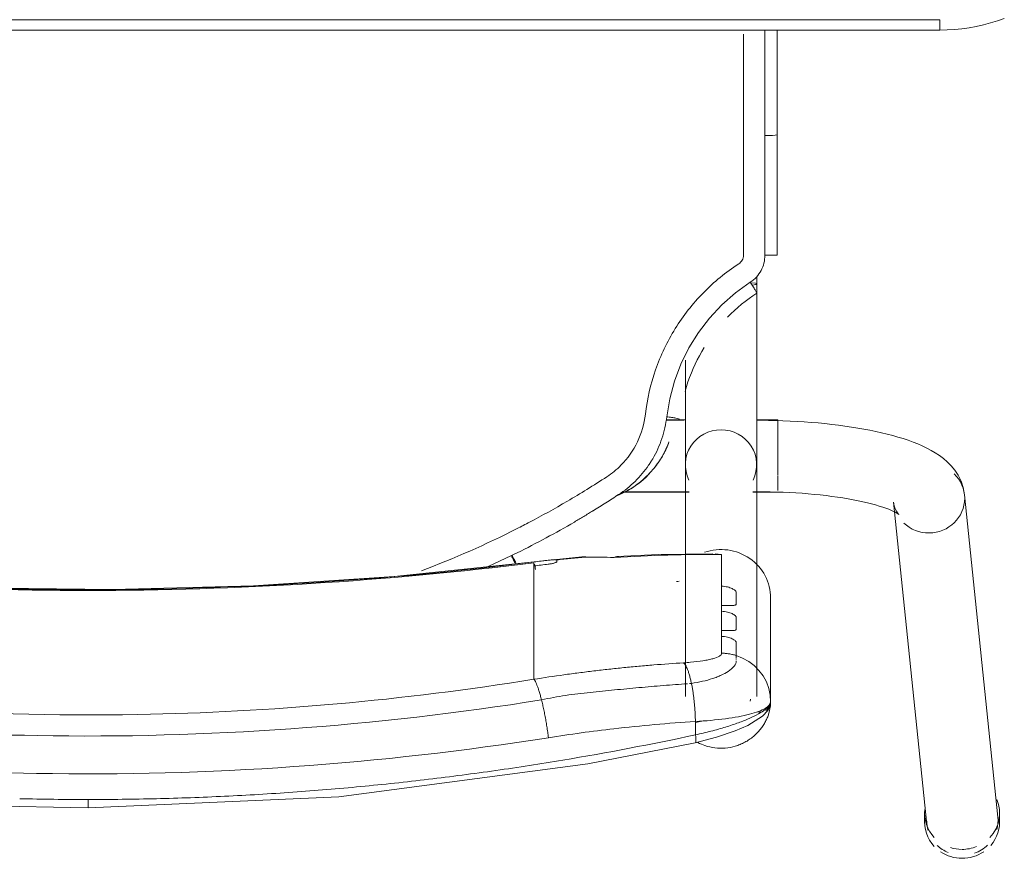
# Model space of a CAD drawing. Header units: metres. Extents: x 1.7 to 42.3, y -72.9 to -47.6.
# Tile 107 of 216: x 6.684 to 6.97, y -61.366 to -61.122. Entities that reach past the tile are written whole.
import ezdxf

# ---------------------------------------------------------------- set-up
doc = ezdxf.new("R2010")
doc.units = ezdxf.units.M
doc.layers.add('I-FURN', color=7, linetype='Continuous', lineweight=18)

# ---------------------------------------------------------------- blocks, each defined once
blk = doc.blocks.new('ConjuntoParaAlunoTamanho6 - CJA06_ConjuntoParaAlunoTamanho6-V27-2PAV - FRIGORÍFICA')
at = {"layer": 'I-FURN', "color": 253, "true_color": 0xaaaaaa}
for p, q in [((-0.2643, 0.29456), (-0.2643, 0.29197)), ((-0.23354, 0.20182), (-0.24321, 0.29526)), ((-0.24254, 0.29197), (-0.24254, 0.29456)), ((-0.2638, 0.29312), (-0.25413, 0.19969)), ((-0.1979, 0.25969), (-0.1979, 0.22964)), ((-0.19385, 0.25812), (-0.19385, 0.19097)), ((-0.19207, 0.25896), (-0.19202, 0.25906)), ((-0.19202, 0.25906), (-0.19192, 0.25949)), ((-0.17315, 0.19097), (-0.17315, 0.25812)), ((-0.19734, 0.2558), (-0.19665, 0.25395)), ((-0.17493, 0.25435), (-0.17437, 0.25441)), ((-0.19665, 0.25395), (-0.1957, 0.25221)), ((-0.1957, 0.25221), (-0.19451, 0.25062)), ((-0.12923, 0.2438), (-0.12923, 0.25317)), ((-0.12923, 0.24214), (-0.12923, 0.2438)), ((-0.18366, 0.24073), (-0.18366, 0.23904)), ((-0.12923, 0.24214), (-0.12923, 0.23653)), ((-0.12923, 0.23653), (-0.12923, 0.23486)), ((-0.12923, 0.23486), (-0.12923, 0.22925)), ((-0.18366, 0.23345), (-0.18366, 0.23176)), ((-0.12923, 0.22925), (-0.12923, 0.22759)), ((-0.18366, 0.22617), (-0.18366, 0.21701)), ((-0.12923, 0.22759), (-0.12923, 0.22197)), ((-0.12923, 0.22197), (-0.12923, 0.22031)), ((-0.11598, 0.22048), (-0.1227, 0.21732)), ((-0.14414, 0.21757), (-0.12926, 0.21915)), ((-0.18366, 0.21701), (-0.1818, 0.21679)), ((-0.19271, 0.19894), (-0.2, 0.19894)), ((-0.2, 0.19844), (-0.2, 0.19411)), ((-0.19271, 0.19879), (-0.19385, 0.19879)), ((-0.19385, 0.19879), (-0.19385, 0.19845)), ((-0.19385, 0.19845), (-0.19385, 0.19764)), ((-0.15474, 0.19894), (-0.17429, 0.19894)), ((-0.15494, 0.19879), (-0.17429, 0.19879)), ((-0.2, 0.19393), (-0.2, 0.18575)), ((-0.19385, 0.19367), (-0.19385, 0.1916)), ((-0.2, 0.18573), (-0.2, 0.17922)), ((-0.19385, 0.18688), (-0.19385, 0.18582)), ((-0.19385, 0.18371), (-0.19385, 0.18582)), ((-0.19385, 0.17809), (-0.19385, 0.18068)), ((-0.2, 0.17916), (-0.2, 0.17794)), ((-0.2, 0.17794), (-0.19377, 0.17794)), ((-0.17323, 0.17794), (-0.1676, 0.17794)), ((-0.17268, 0.17809), (-0.16757, 0.17809)), ((-0.19385, 0.13857), (-0.19385, 0.13643)), ((-0.19983, 0.13021), (-0.19982, 0.0953)), ((-0.19982, 0.06488), (-0.19982, 0.0953)), ((-0.19982, 0.0953), (-0.19982, 0.09529)), ((-0.19623, 0.09556), (-0.19738, 0.09554)), ((0.247, 0.06497), (-0.247, 0.06497)), ((-0.247, 0.06497), (-0.247, 0.06197)), ((0.247, 0.06497), (-0.247, 0.06497))]:
    blk.add_line(p, q, dxfattribs=at)
at = {"layer": 'I-FURN', "color": 253, "true_color": 0xaaaaaa, "flags": 128}
for points in [[(0.0001, 0.2904), (-0.07267, 0.28721), (-0.14486, 0.2777), (-0.17603, 0.27161)], [(0.17623, 0.27161), (0.10331, 0.28398), (0.03018, 0.28985), (0.0001, 0.2904)], [(-0.17603, 0.27161), (-0.18218, 0.26997), (-0.18761, 0.26812), (-0.19131, 0.26652), (-0.19557, 0.2639), (-0.19708, 0.26226), (-0.19765, 0.26113), (-0.1979, 0.25971)], [(-0.17607, 0.26928), (-0.17607, 0.26831), (-0.17607, 0.26734), (-0.17607, 0.26637), (-0.17607, 0.2654)], [(-0.1979, 0.24468), (-0.1979, 0.2522), (-0.1979, 0.25971)], [(-0.1979, 0.25969), (-0.19776, 0.25773), (-0.19734, 0.2558)], [(-0.1979, 0.25969), (-0.1979, 0.25218), (-0.1979, 0.24467), (-0.1979, 0.23715), (-0.1979, 0.22964)], [(-0.19451, 0.25062), (-0.19311, 0.2492), (-0.19152, 0.24799)], [(-0.19152, 0.24799), (-0.18977, 0.24701), (-0.1879, 0.24628)], [(-0.1879, 0.24243), (-0.1879, 0.24339), (-0.1879, 0.24435), (-0.1879, 0.24532), (-0.1879, 0.24628)], [(-0.18366, 0.24561), (-0.18366, 0.24439), (-0.18366, 0.24317), (-0.18366, 0.24195), (-0.18366, 0.24073)], [(-0.1879, 0.23515), (-0.1879, 0.23603), (-0.1879, 0.23692), (-0.1879, 0.2378), (-0.1879, 0.23868)], [(-0.18366, 0.23904), (-0.18366, 0.23764), (-0.18366, 0.23624), (-0.18366, 0.23485), (-0.18366, 0.23345)], [(-0.1879, 0.22787), (-0.1879, 0.22876), (-0.1879, 0.22964), (-0.1879, 0.23052), (-0.1879, 0.23141)], [(-0.18366, 0.23176), (-0.18366, 0.23036), (-0.18366, 0.22897), (-0.18366, 0.22757), (-0.18366, 0.22617)], [(-0.12926, 0.21915), (-0.08865, 0.22342), (-0.0479, 0.2261), (-0.00707, 0.22717), (0.03376, 0.22666), (0.07455, 0.22454), (0.11521, 0.22083), (0.12946, 0.21915)], [(-0.12923, 0.22031), (-0.12923, 0.22007), (-0.12923, 0.21984), (-0.12923, 0.21961), (-0.12923, 0.21937)], [(-0.18111, 0.21677), (-0.16533, 0.21701), (-0.15331, 0.21761)], [(-0.1359, 0.2187), (-0.1359, 0.21878), (-0.1359, 0.21886), (-0.1359, 0.21893), (-0.1359, 0.21901)], [(-0.23354, 0.20182), (-0.23373, 0.20287), (-0.23403, 0.20376), (-0.23437, 0.20445), (-0.23469, 0.20492), (-0.23492, 0.20521), (-0.23505, 0.20534), (-0.23507, 0.20536)], [(-0.23507, 0.20536), (-0.23501, 0.20531), (-0.23482, 0.20518), (-0.23451, 0.20499), (-0.23408, 0.20476), (-0.23355, 0.20449), (-0.23291, 0.2042), (-0.23217, 0.20389), (-0.23133, 0.20358), (-0.23041, 0.20326), (-0.22941, 0.20294), (-0.22832, 0.20262), (-0.22717, 0.2023), (-0.22594, 0.20199), (-0.22464, 0.20169), (-0.22328, 0.2014), (-0.22186, 0.20112), (-0.22039, 0.20086), (-0.21886, 0.2006), (-0.21729, 0.20036), (-0.21567, 0.20014), (-0.214, 0.19993), (-0.2123, 0.19973), (-0.21057, 0.19956), (-0.2088, 0.1994), (-0.207, 0.19926), (-0.20518, 0.19913), (-0.20334, 0.19903), (-0.20148, 0.19894), (-0.19961, 0.19888), (-0.19772, 0.19883), (-0.19583, 0.1988), (-0.19394, 0.19879), (-0.19385, 0.19879)], [(-0.25413, 0.19969), (-0.25375, 0.19762), (-0.25311, 0.19572), (-0.25226, 0.19403), (-0.25129, 0.19256), (-0.25023, 0.19128), (-0.24913, 0.19017), (-0.24799, 0.18919), (-0.24683, 0.18832), (-0.24563, 0.18753), (-0.24441, 0.18681), (-0.24316, 0.18615), (-0.24188, 0.18553), (-0.24055, 0.18496), (-0.23919, 0.18441), (-0.23778, 0.1839), (-0.23633, 0.18341), (-0.23483, 0.18295), (-0.2333, 0.18251), (-0.23171, 0.1821), (-0.23008, 0.1817), (-0.22841, 0.18133), (-0.2267, 0.18098), (-0.22495, 0.18064), (-0.22315, 0.18033), (-0.22132, 0.18004), (-0.21946, 0.17976), (-0.21756, 0.17951), (-0.21562, 0.17928), (-0.21366, 0.17906), (-0.21168, 0.17887), (-0.20967, 0.1787), (-0.20763, 0.17855), (-0.20558, 0.17842), (-0.20352, 0.17831), (-0.20144, 0.17823), (-0.19935, 0.17816), (-0.19725, 0.17811), (-0.19515, 0.17809), (-0.19385, 0.17809)], [(-0.19385, 0.13857), (-0.19385, 0.14057), (-0.19385, 0.14257), (-0.19385, 0.14457), (-0.19385, 0.14656), (-0.19385, 0.14855), (-0.19385, 0.15053), (-0.19385, 0.15249), (-0.19385, 0.15444), (-0.19385, 0.15637), (-0.19385, 0.15827), (-0.19385, 0.16015), (-0.19385, 0.162), (-0.19385, 0.16382), (-0.19385, 0.1656), (-0.19385, 0.16735), (-0.19385, 0.16905), (-0.19385, 0.17071), (-0.19385, 0.17233), (-0.19385, 0.1739), (-0.19385, 0.17541), (-0.19385, 0.17687), (-0.19385, 0.17828), (-0.19385, 0.17963), (-0.19385, 0.18092), (-0.19385, 0.18215), (-0.19385, 0.18331), (-0.19385, 0.18441), (-0.19385, 0.18544), (-0.19385, 0.1864), (-0.19385, 0.18729), (-0.19385, 0.1881), (-0.19385, 0.18885), (-0.19385, 0.18951), (-0.19385, 0.19011), (-0.19385, 0.19062), (-0.19385, 0.19097)], [(-0.17315, 0.19097), (-0.17315, 0.19051), (-0.17315, 0.18998), (-0.17315, 0.18937), (-0.17315, 0.18869), (-0.17315, 0.18793), (-0.17315, 0.1871), (-0.17315, 0.18619), (-0.17315, 0.18522), (-0.17315, 0.18417), (-0.17315, 0.18306), (-0.17315, 0.18188), (-0.17315, 0.18064), (-0.17315, 0.17934), (-0.17315, 0.17798), (-0.17315, 0.17656), (-0.17315, 0.17508), (-0.17315, 0.17355), (-0.17315, 0.17198), (-0.17315, 0.17035), (-0.17315, 0.16868), (-0.17315, 0.16696), (-0.17315, 0.16521), (-0.17315, 0.16342), (-0.17315, 0.16159), (-0.17315, 0.16066)], [(-0.16841, 0.18438), (-0.16841, 0.18437), (-0.16841, 0.18435), (-0.16841, 0.18434), (-0.16841, 0.18432)], [(-0.16774, 0.17706), (-0.16861, 0.17188), (-0.16997, 0.16679), (-0.17181, 0.16185), (-0.17415, 0.15713), (-0.17693, 0.15265), (-0.18013, 0.14846), (-0.18374, 0.14461), (-0.18771, 0.14113), (-0.19199, 0.13805)], [(-0.19623, 0.13025), (-0.19623, 0.12331), (-0.19623, 0.11637), (-0.19623, 0.10942), (-0.19623, 0.10249), (-0.19623, 0.09556)], [(-0.19738, 0.09554), (-0.19841, 0.0955), (-0.1992, 0.09544), (-0.19969, 0.09537), (-0.19982, 0.0953)], [(-0.247, 0.06497), (-0.24912, 0.06492), (-0.25124, 0.0648), (-0.25334, 0.06459), (-0.25544, 0.06429), (-0.25753, 0.06391), (-0.2596, 0.06345), (-0.26165, 0.0629), (-0.26367, 0.06228), (-0.26567, 0.06157)], [(0.247, 0.06197), (0.1235, 0.06197), (0, 0.06197), (-0.1235, 0.06197), (-0.247, 0.06197)], [(-0.247, 0.06197), (-0.1235, 0.06197), (0, 0.06197), (0.1235, 0.06197), (0.247, 0.06197)]]:
    blk.add_lwpolyline(points, dxfattribs=at)
at = {"layer": 'I-FURN', "color": 253, "true_color": 0xaaaaaa}
for centre, major_axis, ratio, start_param, end_param in [((-0.25351, 0.29419), (0.01029, 0.00107), 0.967158, 1.815725, 2.256389), ((-0.25342, 0.29456), (0.01088, 0), 0.965926, 1.570796, 2.185058), ((-0.25342, 0.29456), (0.01088, 0), 0.965926, 0.959427, 1.570796), ((-0.25351, 0.29419), (0.01029, 0.00107), 0.967158, 0.685592, 1.060105), ((-0.25342, 0.29456), (0.01088, 0), 0.965926, 2.438822, 3.243525), ((-0.25342, 0.29197), (0.01088, 0), 0.965926, 1.570796, 1.965237), ((-0.25342, 0.29197), (0.01088, 0), 0.965926, 1.257624, 1.559899), ((-0.25342, 0.29456), (0.01088, 0), 0.965926, 6.170166, 7.020457), ((-0.25342, 0.29197), (0.01088, 0), 0.965926, 2.404268, 3.526261), ((-0.25342, 0.29197), (0.01088, 0), 0.965926, 6.182855, 7.015454), ((-0.25351, 0.29419), (0.01029, 0.00107), 0.967158, 6.18338, 6.464028), ((-0.25351, 0.29419), (0.01029, 0.00107), 0.967158, 2.780211, 3.141593), ((-0.1835, 0.22964), (-0.0144, 0), 0.978148, 0, 1.909658), ((0.0001, -0.77159), (1.0211, 0), 0.978148, 1.443771, 1.697822), ((0.0001, -0.77117), (1.0209, 0), 0.978148, 1.443771, 1.697822), ((-0.17927, 0.60128), (0.385, 0), 0.978148, 4.732926, 4.735013), ((-0.17927, 0.60356), (0.395, 0), 0.978148, 4.828782, 4.839414), ((-0.1305, 0.22908), (-0.00124, 0.00992), 0.026339, 2.463316, 2.789234), ((-0.17927, 0.60336), (0.395, 0), 0.978148, 4.701279, 4.780293), ((-0.14501, 0.22754), (-0.00087, 0.00996), 0.018501, 2.957526, 3.350225), ((-0.17927, 0.60263), (0.395, 0), 0.978148, 4.801491, 4.822541), ((-0.17927, 0.60221), (0.3948, 0), 0.978148, 4.828842, 4.839414), ((-0.24383, 0.20075), (0.01029, 0.00107), 0.967158, 1.470991, 3.041787), ((-0.24383, 0.20075), (0.01029, 0.00107), 0.967158, 0.685592, 1.470991), ((-0.24383, 0.20075), (0.01029, 0.00107), 0.967158, 3.041787, 3.827185), ((-0.1835, 0.19097), (0.01035, 0), 0.978148, 2.686587, 4.712389), ((-0.1835, 0.19097), (0.01035, 0), 0.978148, 4.712389, 6.738191), ((-0.1835, 0.13857), (0.01035, 0), 0.069756, 2.648425, 3.665191)]:
    blk.add_ellipse(centre, major_axis=major_axis, ratio=ratio, start_param=start_param, end_param=end_param, dxfattribs=at)
for points in [[(0.0001, 0.29036), (0.0001, 0.29029), (0.0001, 0.29001), (0.0001, 0.28916), (0.0001, 0.28841), (0.0001, 0.28802)], [(-0.05929, 0.28591), (-0.06588, 0.28544), (-0.07245, 0.28489), (-0.07901, 0.28427)], [(-0.03953, 0.28708), (-0.04612, 0.28677), (-0.05271, 0.28638), (-0.05929, 0.28591)], [(-0.01972, 0.28779), (-0.02633, 0.28763), (-0.03293, 0.2874), (-0.03953, 0.28708)], [(0.0001, 0.28802), (-0.00651, 0.28802), (-0.01312, 0.28795), (-0.01972, 0.28779)], [(0.01992, 0.28779), (0.01332, 0.28795), (0.00671, 0.28802), (0.0001, 0.28802)], [(-0.07901, 0.28427), (-0.08557, 0.28365), (-0.09211, 0.28295), (-0.09864, 0.28217)], [(-0.09864, 0.28217), (-0.10517, 0.28139), (-0.11169, 0.28054), (-0.11819, 0.27961)], [(-0.11819, 0.27961), (-0.12468, 0.27869), (-0.13116, 0.27768), (-0.13762, 0.27661)], [(-0.13762, 0.27661), (-0.15053, 0.27446), (-0.16335, 0.27201), (-0.17607, 0.26928)], [(-0.13346, 0.2701), (-0.13339, 0.26956), (-0.13324, 0.26848), (-0.133, 0.26684), (-0.13272, 0.2652), (-0.13242, 0.26359), (-0.13211, 0.26203), (-0.13178, 0.26053), (-0.13155, 0.25959), (-0.13144, 0.25914)], [(-0.17609, 0.26577), (-0.1767, 0.26561), (-0.17731, 0.26545), (-0.17791, 0.26528)], [(-0.17607, 0.2654), (-0.17914, 0.26523), (-0.18504, 0.2647), (-0.19219, 0.26337), (-0.19682, 0.26165), (-0.1979, 0.26035), (-0.1979, 0.25969)], [(-0.17607, 0.2654), (-0.17606, 0.26498), (-0.17604, 0.26413), (-0.17598, 0.26285), (-0.1759, 0.26156), (-0.17579, 0.26028), (-0.17566, 0.25902), (-0.17551, 0.25778), (-0.17533, 0.25659), (-0.17514, 0.25544), (-0.175, 0.25471), (-0.17493, 0.25435)], [(-0.12923, 0.25317), (-0.12932, 0.25327), (-0.1295, 0.25353), (-0.1298, 0.25409), (-0.13011, 0.25481), (-0.13044, 0.25568), (-0.13077, 0.2567), (-0.1311, 0.25786), (-0.13133, 0.2587), (-0.13144, 0.25914)], [(-0.17493, 0.25435), (-0.17484, 0.25392), (-0.17465, 0.25308), (-0.17435, 0.25195), (-0.17403, 0.25093), (-0.17369, 0.25006), (-0.17335, 0.24934), (-0.173, 0.24877), (-0.17277, 0.2485), (-0.17265, 0.2484)], [(-0.16398, 0.24902), (-0.16687, 0.24878), (-0.16977, 0.24858), (-0.17265, 0.2484)], [(-0.15964, 0.24939), (-0.16109, 0.24926), (-0.16254, 0.24913), (-0.16398, 0.24902)], [(-0.1553, 0.2498), (-0.15675, 0.24966), (-0.15819, 0.24952), (-0.15964, 0.24939)], [(-0.15095, 0.25026), (-0.1524, 0.2501), (-0.15385, 0.24995), (-0.1553, 0.2498)], [(-0.14661, 0.25076), (-0.14806, 0.25058), (-0.14951, 0.25042), (-0.15095, 0.25026)], [(-0.14226, 0.2513), (-0.14371, 0.25111), (-0.14516, 0.25093), (-0.14661, 0.25076)], [(-0.1879, 0.24743), (-0.1879, 0.24747), (-0.1879, 0.2475), (-0.1879, 0.24754)], [(-0.1879, 0.24628), (-0.18756, 0.24617), (-0.18687, 0.24599), (-0.18581, 0.24578), (-0.18474, 0.24565), (-0.18402, 0.24561), (-0.18366, 0.24561)], [(-0.09659, 0.2217), (-0.10607, 0.21815), (-0.11531, 0.21409), (-0.12434, 0.2095)], [(-0.15397, 0.21772), (-0.15349, 0.21752), (-0.153, 0.21758), (-0.15247, 0.21788)], [(-0.15247, 0.21788), (-0.15113, 0.21782), (-0.1484, 0.21775), (-0.14556, 0.21776), (-0.14412, 0.21779)], [(-0.1359, 0.21901), (-0.1359, 0.21905), (-0.13586, 0.21912), (-0.13573, 0.21923), (-0.13549, 0.21935), (-0.13518, 0.21946), (-0.13479, 0.21957), (-0.13436, 0.21967), (-0.1339, 0.21974), (-0.13357, 0.21979), (-0.1334, 0.21981)], [(-0.13585, 0.2186), (-0.13587, 0.21862), (-0.13589, 0.21865), (-0.1359, 0.21868), (-0.1359, 0.2187)], [(-0.1227, 0.21732), (-0.12297, 0.21719), (-0.12353, 0.21692), (-0.12408, 0.21665), (-0.12436, 0.21651)], [(-0.12335, 0.21813), (-0.12356, 0.21856), (-0.12377, 0.21898), (-0.12395, 0.21936)], [(-0.12289, 0.21723), (-0.12304, 0.21753), (-0.12319, 0.21783), (-0.12334, 0.21813)], [(-0.12436, 0.21651), (-0.12717, 0.21512), (-0.13276, 0.21224), (-0.13826, 0.20916), (-0.14098, 0.20758)], [(-0.12434, 0.2095), (-0.12494, 0.2092), (-0.12615, 0.20858), (-0.12737, 0.20794), (-0.12798, 0.20762)], [(-0.12798, 0.20762), (-0.13157, 0.20574), (-0.13889, 0.20168), (-0.14651, 0.19698), (-0.1504, 0.19445)], [(-0.14098, 0.20758), (-0.14188, 0.20704), (-0.14368, 0.20597), (-0.14546, 0.20487), (-0.14635, 0.20432)], [(-0.14638, 0.20431), (-0.14762, 0.20355), (-0.1501, 0.202), (-0.15256, 0.20043), (-0.15378, 0.19963)], [(-0.16501, 0.19076), (-0.16447, 0.19151), (-0.16331, 0.19295), (-0.16135, 0.19493), (-0.15919, 0.19669), (-0.15764, 0.19771), (-0.15683, 0.19818)], [(-0.15378, 0.19963), (-0.1555, 0.19851), (-0.15869, 0.19594), (-0.16134, 0.1928), (-0.1625, 0.1911)], [(-0.1568, 0.1982), (-0.15576, 0.1988), (-0.15475, 0.1993), (-0.15376, 0.19971)], [(-0.1504, 0.19445), (-0.15113, 0.19396), (-0.15256, 0.19293), (-0.15386, 0.19174), (-0.15448, 0.19112)], [(-0.16371, 0.18924), (-0.16479, 0.18738), (-0.16656, 0.18343), (-0.1675, 0.1792), (-0.16774, 0.17706)], [(-0.1625, 0.1911), (-0.16271, 0.1908), (-0.16313, 0.19018), (-0.16352, 0.18955), (-0.16371, 0.18924)], [(-0.15448, 0.19112), (-0.15645, 0.18912), (-0.15969, 0.18452), (-0.16124, 0.17915), (-0.16156, 0.17636)], [(-0.16774, 0.17706), (-0.16823, 0.17712), (-0.16921, 0.17725), (-0.17046, 0.17746), (-0.17128, 0.17766), (-0.17147, 0.17776), (-0.17146, 0.1778)], [(-0.1854, 0.14823), (-0.18797, 0.14558), (-0.19084, 0.14321), (-0.19391, 0.14119)], [(-0.19391, 0.14119), (-0.19393, 0.14119), (-0.19385, 0.14103), (-0.19344, 0.14033), (-0.19278, 0.13928), (-0.19225, 0.13846), (-0.19199, 0.13805)], [(-0.19199, 0.13805), (-0.19265, 0.13762), (-0.19383, 0.13663), (-0.19519, 0.13473), (-0.19604, 0.13255), (-0.19622, 0.13104), (-0.19623, 0.13025)], [(-0.18863, 0.13277), (-0.18884, 0.13263), (-0.18922, 0.13231), (-0.18966, 0.1317), (-0.18994, 0.13099), (-0.19, 0.1305), (-0.19, 0.13025)], [(-0.19623, 0.13025), (-0.19672, 0.13025), (-0.1977, 0.13025), (-0.19891, 0.13024), (-0.19969, 0.13022), (-0.19984, 0.13021), (-0.19982, 0.1302)], [(-0.19982, 0.12147), (-0.19982, 0.12438), (-0.19982, 0.12729), (-0.19982, 0.1302)], [(-0.19982, 0.1302), (-0.19982, 0.12438), (-0.19982, 0.11273), (-0.19982, 0.1011), (-0.19982, 0.09529)], [(-0.19982, 0.09528), (-0.19982, 0.1011), (-0.19982, 0.10691), (-0.19982, 0.11273)], [(-0.19982, 0.09529), (-0.19982, 0.08515), (-0.19982, 0.07502), (-0.19982, 0.06488)], [(-0.19982, 0.06488), (-0.19982, 0.06837), (-0.19982, 0.07185), (-0.19982, 0.07534)]]:
    blk.add_open_spline(points, degree=3, dxfattribs=at)
for points, knots in [([(-0.13346, 0.2701), (-0.0847, 0.2778), (0.00519, 0.28415), (0.09466, 0.27626), (0.13366, 0.2701)], [-1, -1, -1, -1, -0.444444, 0, 0, 0, 0]), ([(-0.1979, 0.25971), (-0.1979, 0.26019), (-0.19783, 0.26127), (-0.19747, 0.26287), (-0.19695, 0.2643), (-0.19642, 0.26543), (-0.19585, 0.26637), (-0.19534, 0.26711), (-0.19492, 0.26766), (-0.19447, 0.26819), (-0.19382, 0.2689), (-0.19291, 0.26975), (-0.1919, 0.27053), (-0.19105, 0.27107), (-0.1904, 0.27144), (-0.18973, 0.27177), (-0.18883, 0.27217), (-0.18719, 0.27275), (-0.18474, 0.2732), (-0.18174, 0.27315), (-0.17906, 0.27255), (-0.17745, 0.27187), (-0.17679, 0.27153)], [0, 0, 0, 0, 0.0625, 0.125, 0.15625, 0.1875, 0.21875, 0.234375, 0.25, 0.265625, 0.28125, 0.3125, 0.34375, 0.359375, 0.375, 0.390625, 0.40625, 0.4375, 0.5, 0.5625, 0.625, 0.6721865, 0.6721865, 0.6721865, 0.6721865]), ([(-0.1761, 0.27156), (-0.17616, 0.27149), (-0.17627, 0.27106), (-0.17619, 0.27003), (-0.17607, 0.26928)], [0.625, 0.625, 0.625, 0.625, 0.75, 1, 1, 1, 1]), ([(-0.1979, 0.25971), (-0.1979, 0.26034), (-0.19688, 0.26187), (-0.19282, 0.26411), (-0.18865, 0.26578), (-0.18491, 0.26704), (-0.18064, 0.26823), (-0.1776, 0.26895), (-0.17607, 0.26928)], [0, 0, 0, 0, 0.25, 0.5, 0.625, 0.75, 0.875, 1, 1, 1, 1]), ([(-0.17607, 0.2654), (-0.1682, 0.2659), (-0.154, 0.26716), (-0.13977, 0.2691), (-0.13346, 0.2701)], [-1, -1, -1, -1, -0.444444, 0, 0, 0, 0]), ([(-0.13144, 0.25914), (-0.08343, 0.26683), (0.00512, 0.27318), (0.09323, 0.26529), (0.13164, 0.25914)], [-1, -1, -1, -1, -0.444444, 0, 0, 0, 0]), ([(0.12943, 0.25317), (0.08224, 0.26075), (-0.00484, 0.26702), (-0.09148, 0.25924), (-0.12923, 0.25317)], [-1, -1, -1, -1, -0.444444, 0, 0, 0, 0]), ([(-0.1965, 0.2622), (-0.19671, 0.26207), (-0.1971, 0.26176), (-0.19769, 0.26096), (-0.1979, 0.26021), (-0.1979, 0.25971)], [0.75, 0.75, 0.75, 0.75, 0.8125, 0.875, 1, 1, 1, 1]), ([(-0.19421, 0.2626), (-0.1945, 0.26266), (-0.19502, 0.2627), (-0.19554, 0.2626), (-0.19576, 0.26254)], [0.5473049, 0.5473049, 0.5473049, 0.5473049, 0.625, 0.6812684, 0.6812684, 0.6812684, 0.6812684]), ([(-0.17381, 0.25447), (-0.17147, 0.25462), (-0.16677, 0.25497), (-0.1597, 0.25557), (-0.1538, 0.25614), (-0.14908, 0.25663), (-0.14554, 0.25703), (-0.14198, 0.25739), (-0.13843, 0.25782), (-0.13492, 0.25842), (-0.13259, 0.25889), (-0.13144, 0.25914)], [0, 0, 0, 0, 0.166667, 0.333333, 0.5, 0.583333, 0.666667, 0.75, 0.833333, 0.916667, 1, 1, 1, 1]), ([(-0.1879, 0.24778), (-0.18791, 0.24829), (-0.1875, 0.24933), (-0.18588, 0.25077), (-0.184, 0.25182), (-0.1824, 0.2525), (-0.17978, 0.25344), (-0.17715, 0.25404), (-0.17493, 0.25435)], [0, 0, 0, 0, 0.2, 0.4, 0.55, 0.625, 0.7, 1, 1, 1, 1]), ([(-0.12923, 0.25317), (-0.13213, 0.25271), (-0.13647, 0.25207), (-0.14082, 0.25148), (-0.14226, 0.2513)], [-1, -1, -1, -1, -0.8, -0.7, -0.7, -0.7, -0.7]), ([(-0.1879, 0.24628), (-0.1879, 0.24644), (-0.1879, 0.2467), (-0.1879, 0.247), (-0.1879, 0.2471)], [0, 0, 0, 0, 0.4, 0.6, 0.6, 0.6, 0.6]), ([(-0.17265, 0.2484), (-0.17333, 0.24836), (-0.17532, 0.24821), (-0.17777, 0.24791), (-0.17985, 0.24753), (-0.18163, 0.2471), (-0.18322, 0.24646), (-0.18366, 0.2459), (-0.18366, 0.24561)], [-1, -1, -1, -1, -0.888889, -0.666667, -0.555556, -0.444444, -0.222222, 0, 0, 0, 0]), ([(-0.18366, 0.24073), (-0.18428, 0.24075), (-0.18512, 0.24088), (-0.18609, 0.24117), (-0.18671, 0.24142), (-0.18723, 0.2417), (-0.18762, 0.24198), (-0.18784, 0.24222), (-0.1879, 0.24236), (-0.1879, 0.24243)], [0, 0, 0, 0, 0.25, 0.375, 0.5, 0.625, 0.75, 0.875, 1, 1, 1, 1]), ([(-0.1879, 0.23868), (-0.1879, 0.23875), (-0.18784, 0.23885), (-0.18762, 0.23896), (-0.18723, 0.23902), (-0.18671, 0.23904), (-0.18609, 0.23904), (-0.18512, 0.23903), (-0.18428, 0.23902), (-0.18366, 0.23904)], [0, 0, 0, 0, 0.125, 0.25, 0.375, 0.5, 0.625, 0.75, 1, 1, 1, 1]), ([(-0.18366, 0.23345), (-0.18428, 0.23348), (-0.18512, 0.2336), (-0.18609, 0.23389), (-0.18671, 0.23414), (-0.18723, 0.23442), (-0.18762, 0.2347), (-0.18784, 0.23494), (-0.1879, 0.23508), (-0.1879, 0.23515)], [0, 0, 0, 0, 0.25, 0.375, 0.5, 0.625, 0.75, 0.875, 1, 1, 1, 1]), ([(-0.1879, 0.23141), (-0.1879, 0.23147), (-0.18784, 0.23158), (-0.18762, 0.23168), (-0.18723, 0.23174), (-0.18671, 0.23176), (-0.18609, 0.23176), (-0.18512, 0.23175), (-0.18428, 0.23175), (-0.18366, 0.23176)], [0, 0, 0, 0, 0.125, 0.25, 0.375, 0.5, 0.625, 0.75, 1, 1, 1, 1]), ([(-0.18366, 0.22617), (-0.18428, 0.2262), (-0.18512, 0.22633), (-0.18609, 0.22661), (-0.18671, 0.22687), (-0.18723, 0.22714), (-0.18762, 0.22742), (-0.18784, 0.22767), (-0.1879, 0.22781), (-0.1879, 0.22787)], [0, 0, 0, 0, 0.25, 0.375, 0.5, 0.625, 0.75, 0.875, 1, 1, 1, 1]), ([(-0.1334, 0.21866), (-0.1337, 0.21862), (-0.13425, 0.21856), (-0.13488, 0.2185), (-0.13529, 0.21849), (-0.13555, 0.2185), (-0.13573, 0.21853), (-0.13582, 0.21857), (-0.13585, 0.2186)], [0, 0, 0, 0, 0.25, 0.5, 0.625, 0.75, 0.875, 1, 1, 1, 1]), ([(-0.12388, 0.21967), (-0.12372, 0.21936), (-0.12333, 0.2186), (-0.12291, 0.21776), (-0.1227, 0.21732)], [0.5302375, 0.5302375, 0.5302375, 0.5302375, 0.75, 1, 1, 1, 1]), ([(-0.15863, 0.1971), (-0.16081, 0.19558), (-0.16383, 0.19273), (-0.16686, 0.18807), (-0.16796, 0.18563), (-0.16841, 0.18438)], [0, 0, 0, 0, 0.5, 0.75, 1, 1, 1, 1]), ([(-0.1535, 0.1999), (-0.15406, 0.19967), (-0.15585, 0.19886), (-0.15753, 0.19787), (-0.15863, 0.1971)], [0.6367527, 0.6367527, 0.6367527, 0.6367527, 0.75, 1, 1, 1, 1]), ([(-0.16841, 0.18432), (-0.16799, 0.18547), (-0.16725, 0.18714), (-0.16604, 0.18925), (-0.16537, 0.19026), (-0.16501, 0.19076)], [0, 0, 0, 0, 0.5, 0.75, 1, 1, 1, 1]), ([(-0.16156, 0.17636), (-0.16208, 0.17191), (-0.16353, 0.16549), (-0.16692, 0.15729), (-0.1701, 0.15145), (-0.17391, 0.14602), (-0.17976, 0.13936), (-0.18487, 0.13521), (-0.18863, 0.13277)], [0, 0, 0, 0, 0.25, 0.375, 0.5, 0.625, 0.75, 1, 1, 1, 1]), ([(-0.17307, 0.1697), (-0.17332, 0.16879), (-0.17472, 0.16433), (-0.17671, 0.16011), (-0.17864, 0.15696)], [0.1862195, 0.1862195, 0.1862195, 0.1862195, 0.25, 0.5, 0.5, 0.5, 0.5]), ([(-0.19, 0.13025), (-0.19, 0.12863), (-0.19, 0.12547), (-0.19, 0.12092), (-0.19, 0.1173), (-0.19, 0.1145), (-0.19, 0.11243), (-0.19, 0.11052), (-0.19, 0.10828), (-0.19, 0.10624), (-0.19, 0.10408), (-0.19, 0.10228), (-0.19, 0.10023), (-0.19, 0.09774), (-0.19, 0.09515), (-0.19, 0.09189), (-0.19, 0.08842), (-0.19, 0.08419), (-0.19, 0.08049), (-0.19, 0.07684), (-0.19, 0.07351), (-0.19, 0.07081), (-0.19, 0.0683), (-0.19, 0.06666), (-0.19, 0.06612)], [0, 0, 0, 0, 0.03125, 0.0625, 0.09375, 0.109375, 0.125, 0.140625, 0.15625, 0.1875, 0.203125, 0.21875, 0.234375, 0.25, 0.265625, 0.28125, 0.3125, 0.328125, 0.34375, 0.359375, 0.3671875, 0.375, 0.3828125, 0.3865101, 0.3865101, 0.3865101, 0.3865101]), ([(-0.19623, 0.06488), (-0.19623, 0.06802), (-0.19623, 0.0747), (-0.19623, 0.0849), (-0.19623, 0.09203), (-0.19623, 0.09556)], [0.8397159, 0.8397159, 0.8397159, 0.8397159, 0.8888889, 0.9444444, 1, 1, 1, 1])]:
    blk.add_open_spline(points, degree=3, knots=knots, dxfattribs=at)
blk = doc.blocks.new('4 GRE - ESCOLA DE CINEMA E AUDIOVISUAL CINE REX R07_rvt-1-2PAV - FRIGORÍFICA')
at = {"layer": 'I-FURN', "color": 253, "lineweight": 18, "true_color": 0xaaaaaa, "rotation": 180}
blk.add_blockref('ConjuntoParaAlunoTamanho6 - CJA06_ConjuntoParaAlunoTamanho6-V27-2PAV - FRIGORÍFICA', (6.704, -61.06045), dxfattribs=at)

msp = doc.modelspace()

# ---------------------------------------------------------------- block references
at = {"lineweight": 5}
msp.add_blockref('4 GRE - ESCOLA DE CINEMA E AUDIOVISUAL CINE REX R07_rvt-1-2PAV - FRIGORÍFICA', (0, 0), dxfattribs=at)

doc.saveas('drawing.dxf')
